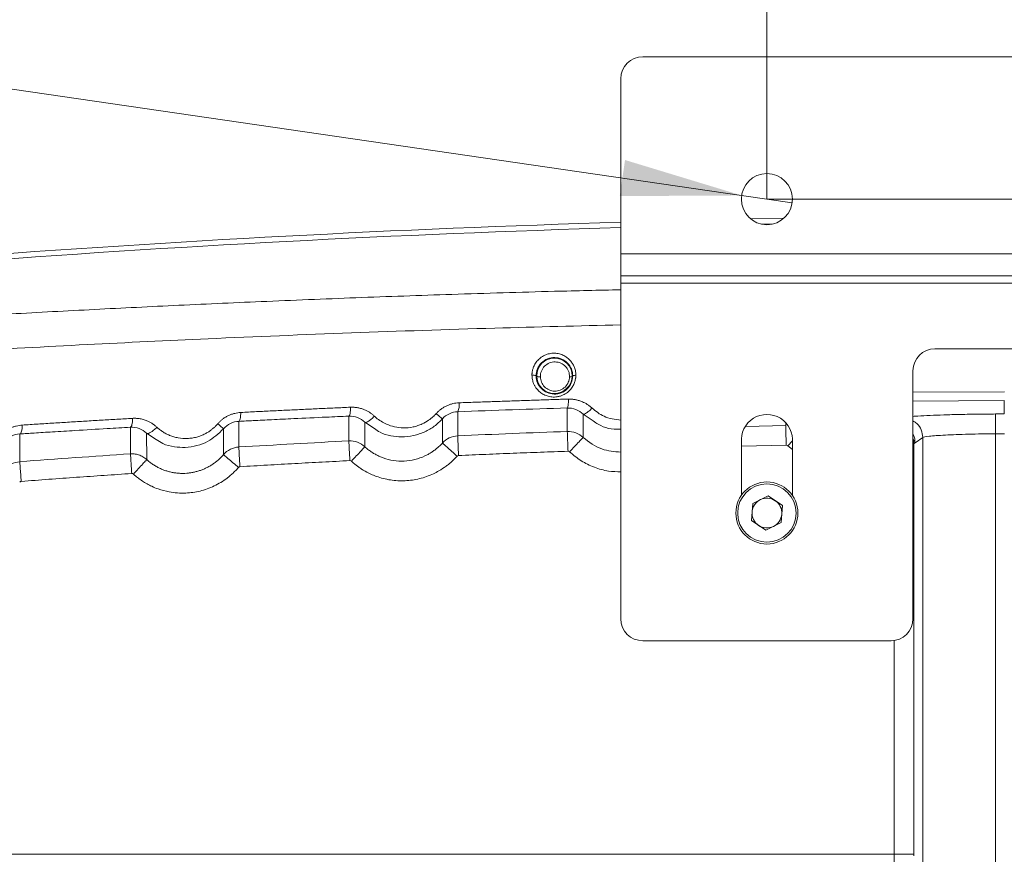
# Model space of a CAD drawing. Header units: millimetres. Extents: x 0 to 594, y 0 to 420.
# Tile 45 of 75: x 87 to 114, y 356 to 378. Entities that reach past the tile are written whole.
import ezdxf

# ---------------------------------------------------------------- set-up
doc = ezdxf.new("R2010")
doc.units = ezdxf.units.MM
doc.styles.add('SLDTEXTSTYLE1', font='TXT', dxfattribs={"width": 0.605})
doc.dimstyles.new('SLDDIMSTYLE1', dxfattribs={"dimtxt": 2.568319, "dimasz": 3.3, "dimexe": 0, "dimexo": 0.0625, "dimgap": 0.64208, "dimtad": 1, "dimdec": 0, "dimlfac": 5, "dimrnd": 1e-09, "dimzin": 12, "dimdsep": 46, "dimtxsty": 'SLDTEXTSTYLE1', "dimsah": 1, "dimcen": 0.09, "dimadec": 0, "dimazin": 3, "dimtfac": 1, "dimtdec": 1, "dimtofl": 0, "dimtmove": 0, "dimatfit": 3, "dimfxl": 0, "dimfrac": 2, "dimtolj": 1, "dimtzin": 12, "dimarcsym": 0})
doc.dimstyles.new('SLDDIMSTYLE3', dxfattribs={"dimtxt": 2.568319, "dimasz": 3.3, "dimexe": 0, "dimexo": 0.0625, "dimgap": 0.64208, "dimtad": 1, "dimdec": 1, "dimlfac": 5, "dimrnd": 1e-09, "dimzin": 12, "dimdsep": 46, "dimtxsty": 'SLDTEXTSTYLE1', "dimsah": 1, "dimcen": 0.09, "dimadec": 0, "dimazin": 3, "dimtfac": 1, "dimtdec": 1, "dimtmove": 0, "dimatfit": 0, "dimfxl": 0, "dimfrac": 2, "dimtolj": 1, "dimtzin": 12, "dimarcsym": 0})
doc.dimstyles.new('SLDDIMSTYLE4', dxfattribs={"dimtxt": 2.568319, "dimasz": 3.3, "dimexe": 0, "dimexo": 0.0625, "dimgap": 0.64208, "dimtad": 1, "dimdec": 1, "dimlfac": 5, "dimrnd": 1e-09, "dimzin": 12, "dimdsep": 46, "dimtxsty": 'SLDTEXTSTYLE1', "dimblk1": 'NONE', "dimsah": 1, "dimcen": 0, "dimadec": 0, "dimazin": 3, "dimtfac": 1, "dimtdec": 1, "dimtmove": 0, "dimatfit": 3, "dimldrblk": 'NONE', "dimfxl": 0, "dimfrac": 2, "dimtolj": 1, "dimtzin": 12, "dimarcsym": 0})

# ---------------------------------------------------------------- blocks, each defined once
blk = doc.blocks.new('_D_7')
at = {"color": 7, "linetype": 'Continuous', "lineweight": 0}
for p, q in [((92.078, 390.271), (91.49, 390.271)), ((91.49, 390.271), (91.49, 386.326)), ((98.448, 390.271), (99.036, 390.271)), ((99.036, 390.271), (99.036, 386.326)), ((107.707, 373.504), (107.707, 386.738)), ((115.707, 369.076), (115.707, 386.738)), ((91.49, 386.326), (92.078, 386.326)), ((99.036, 386.326), (98.448, 386.326)), ((107.707, 385.738), (90.069, 385.738)), ((115.707, 385.738), (107.707, 385.738)), ((115.707, 385.738), (122.107, 385.738))]:
    blk.add_line(p, q, dxfattribs=at)
for points in [[(107.707, 385.738), (104.407, 386.238), (104.407, 385.238)], [(115.707, 385.738), (119.007, 385.238), (119.007, 386.238)]]:
    blk.add_solid(points, dxfattribs=at)
at = {"color": 7, "linetype": 'Continuous', "lineweight": 0, "char_height": 2.6458, "attachment_point": 1, "style": 'SLDTEXTSTYLE1'}
for s, insert in [('40', (93.303, 394.269)), ('1,6', (92.813, 389.737))]:
    blk.add_mtext(s, dxfattribs=dict(at, insert=insert))
blk = doc.blocks.new('_D_8')
at = {"color": 7, "linetype": 'Continuous', "lineweight": 0}
for p, q in [((112.523, 400.354), (111.935, 400.354)), ((111.935, 400.354), (111.935, 396.41)), ((118.892, 400.354), (119.48, 400.354)), ((119.48, 400.354), (119.48, 396.41)), ((107.707, 373.504), (107.707, 396.822)), ((123.707, 373.504), (123.707, 396.822)), ((111.935, 396.41), (112.523, 396.41)), ((119.48, 396.41), (118.892, 396.41)), ((107.707, 395.822), (101.307, 395.822)), ((107.707, 395.822), (123.707, 395.822)), ((123.707, 395.822), (130.107, 395.822))]:
    blk.add_line(p, q, dxfattribs=at)
for points in [[(107.707, 395.822), (104.407, 396.322), (104.407, 395.322)], [(123.707, 395.822), (127.007, 395.322), (127.007, 396.322)]]:
    blk.add_solid(points, dxfattribs=at)
at = {"color": 7, "linetype": 'Continuous', "lineweight": 0, "char_height": 2.6458, "attachment_point": 1, "style": 'SLDTEXTSTYLE1'}
for s, insert in [('80', (113.747, 404.352)), ('3,1', (113.258, 399.82))]:
    blk.add_mtext(s, dxfattribs=dict(at, insert=insert))
blk = doc.blocks.new('_D_9')
at = {"color": 7, "linetype": 'Continuous', "lineweight": 0}
for p, q in [((67.831, 383.86), (67.261, 379.957)), ((68.412, 383.775), (67.831, 383.86)), ((74.715, 382.856), (75.297, 382.771)), ((75.297, 382.771), (74.728, 378.868)), ((67.261, 379.957), (67.843, 379.872)), ((107.015, 373.605), (66.746, 379.478)), ((74.728, 378.868), (74.146, 378.953)), ((107.015, 373.605), (108.4, 373.403))]:
    blk.add_line(p, q, dxfattribs=at)
blk.add_solid([(107.015, 373.605), (103.821, 374.576), (103.677, 373.587)], dxfattribs=at)
at = {"color": 7, "linetype": 'Continuous', "lineweight": 0, "attachment_point": 1, "rotation": 351.7023, "style": 'SLDTEXTSTYLE1'}
for s, insert, char_height in [('%%c', (69.317, 387.684), 2.6458), ('7', (73.025, 387.143), 2.646), ('(2x)', (77.292, 386.521), 2.6458), ('0,3', (69.063, 383.141), 2.6458)]:
    blk.add_mtext(s, dxfattribs=dict(at, insert=insert, char_height=char_height))
blk = doc.blocks.new('_NONE')
blk = doc.blocks.new('_D_15')
at = {"color": 7, "linetype": 'Continuous', "lineweight": 0}
for p, q in [((107.707, 373.504), (185.665, 373.504)), ((184.665, 230.757), (184.665, 373.504)), ((180.133, 306.296), (180.133, 306.884)), ((180.133, 306.884), (184.077, 306.884)), ((184.077, 306.884), (184.077, 306.296)), ((180.133, 297.966), (180.133, 297.378)), ((184.077, 297.378), (184.077, 297.966)), ((180.133, 297.378), (184.077, 297.378)), ((162.794, 230.757), (185.665, 230.757))]:
    blk.add_line(p, q, dxfattribs=at)
for points in [[(184.665, 373.504), (184.165, 370.204), (185.165, 370.204)], [(184.665, 230.757), (185.165, 234.057), (184.165, 234.057)]]:
    blk.add_solid(points, dxfattribs=at)
at = {"color": 7, "linetype": 'Continuous', "lineweight": 0, "char_height": 2.6458, "attachment_point": 1, "rotation": 90, "style": 'SLDTEXTSTYLE1'}
for s, insert in [('28,1', (180.667, 298.701)), ('714', (176.135, 299.191))]:
    blk.add_mtext(s, dxfattribs=dict(at, insert=insert))

msp = doc.modelspace()

# ---------------------------------------------------------------- linework, layer by layer
at = {"color": 7, "linetype": 'Continuous', "lineweight": 15}
for p, q in [((127.107, 377.404), (104.307, 377.404)), ((103.707, 372.004), (103.707, 376.804)), ((107.265, 372.961), (108.171, 372.98)), ((107.887, 372.828), (107.554, 372.821)), ((127.707, 372.004), (103.707, 372.004)), ((103.707, 371.404), (103.707, 372.004)), ((127.707, 371.404), (103.707, 371.404)), ((103.707, 371.204), (103.707, 371.404)), ((127.707, 371.204), (103.707, 371.204)), ((103.707, 362.004), (103.707, 371.204)), ((119.107, 369.404), (112.307, 369.404)), ((111.707, 368.804), (111.707, 362.004)), ((114.209, 367.618), (114.209, 367.986)), ((99.238, 367.681), (99.238, 367.02)), ((102.24, 367.138), (102.24, 367.783)), ((102.673, 366.973), (102.672, 367.614)), ((93.244, 367.416), (93.242, 366.713)), ((96.257, 366.879), (96.256, 367.559)), ((96.695, 366.719), (96.694, 367.393)), ((98.819, 367.484), (98.818, 366.821)), ((87.245, 367.071), (87.243, 366.31)), ((90.275, 366.525), (90.274, 367.255)), ((90.72, 366.369), (90.719, 367.09)), ((92.824, 367.21), (92.823, 366.504)), ((113.972, 367.076), (114.211, 367.077)), ((113.972, 240.9), (113.972, 367.076)), ((107.011, 365.391), (107.011, 366.834)), ((108.404, 366.834), (108.404, 365.391)), ((111.734, 366.8), (111.734, 355.553)), ((111.764, 366.829), (111.975, 366.972)), ((111.975, 240.922), (111.975, 366.972)), ((107.283, 364.698), (107.317, 365.168)), ((107.317, 365.168), (107.74, 365.375)), ((108.131, 365.111), (107.74, 365.375)), ((108.098, 364.64), (108.131, 365.111)), ((107.283, 364.698), (107.674, 364.434)), ((108.098, 364.64), (107.674, 364.434)), ((111.107, 361.404), (104.307, 361.404)), ((111.195, 355.553), (78.707, 355.553))]:
    msp.add_line(p, q, dxfattribs=at)
at = {"color": 8, "linetype": 'Continuous', "lineweight": 15}
for p, q in [((111.707, 368.211), (114.212, 368.228)), ((111.707, 367.969), (114.209, 367.986)), ((102.671, 367.613), (102.948, 367.428)), ((96.694, 367.393), (96.963, 367.215)), ((107.129, 367.277), (108.224, 367.303)), ((108.224, 367.303), (108.224, 367.359)), ((90.719, 367.09), (90.983, 366.922)), ((107.011, 366.733), (108.235, 366.762)), ((108.405, 366.878), (108.277, 366.745)), ((111.734, 366.8), (111.718, 366.8)), ((108.277, 366.745), (108.404, 366.645)), ((111.194, 361.422), (111.195, 355.553))]:
    msp.add_line(p, q, dxfattribs=at)
at = {"color": 7, "linetype": 'Continuous', "lineweight": 15, "flags": 128}
msp.add_lwpolyline([(111.734, 355.553), (111.719, 355.553), (111.685, 355.553), (111.634, 355.553), (111.567, 355.553), (111.486, 355.553), (111.395, 355.553), (111.297, 355.553), (111.195, 355.553)], dxfattribs=at)
at = {"color": 7, "linetype": 'Continuous', "lineweight": 15}
for centre, radius in [((107.707, 373.504), 0.7), ((101.887, 368.663), 0.484), ((107.707, 364.904), 0.85), ((107.707, 364.904), 0.8)]:
    msp.add_circle(centre, radius, dxfattribs=at)
for centre, radius, start, end in [((104.307, 376.804), 0.6, 90, 180), ((115.729, -27.096), 400.147, 91.72163, 96.98266), ((115.707, -27.096), 400, 91.71913, 96.97386), ((112.307, 368.804), 0.6, 90, 180), ((98.871, 367.862), 0.41, 333.6134, 8.5659), ((107.707, 366.904), 0.7, 354.2388, 185.7612), ((107.707, 364.904), 0.408, 115.9737, 175.9737), ((107.707, 364.904), 0.408, 55.9737, 115.9737), ((107.707, 364.904), 0.408, 355.9737, 55.9737), ((107.707, 364.904), 0.408, 175.9737, 235.9737), ((107.707, 364.904), 0.408, 295.9737, 355.9737), ((107.707, 364.904), 0.408, 235.9737, 295.9737), ((104.307, 362.004), 0.6, 180, 270), ((111.107, 362.004), 0.6, 270, 0)]:
    msp.add_arc(centre, radius, start, end, dxfattribs=at)
at = {"color": 8, "linetype": 'Continuous', "lineweight": 15}
for points, knots in [([(68.209, 368.981), (68.644, 369.02), (69.516, 369.098), (70.837, 369.212), (72.167, 369.324), (73.508, 369.434), (74.859, 369.542), (76.281, 369.652), (77.625, 369.752), (78.891, 369.843), (80.013, 369.922), (81.14, 369.998), (82.273, 370.073), (83.411, 370.146), (84.554, 370.216), (85.702, 370.284), (87.23, 370.372), (89.143, 370.475), (91.475, 370.591), (93.909, 370.701), (96.452, 370.804), (99.133, 370.898), (101.552, 370.972), (103.101, 371.008), (103.707, 371.021)], [0, 0, 0, 0, 0.039882, 0.079733, 0.119561, 0.159376, 0.19919, 0.23901, 0.284114, 0.31631, 0.348491, 0.38066, 0.412824, 0.444987, 0.477155, 0.509332, 0.541524, 0.605021, 0.668444, 0.734122, 0.804795, 0.875763, 0.95136, 1, 1, 1, 1]), ([(67.755, 368.015), (68.973, 368.122), (71.373, 368.331), (75.021, 368.62), (78.619, 368.884), (82.163, 369.122), (85.64, 369.334), (89.04, 369.52), (92.587, 369.691), (96.312, 369.842), (100.083, 369.971), (102.555, 370.031), (103.707, 370.06)], [0, 0, 0, 0, 0.109662, 0.216012, 0.319062, 0.418823, 0.515305, 0.608518, 0.698473, 0.80398, 0.90866, 1, 1, 1, 1]), ([(102.917, 367.777), (103.022, 367.692), (103.251, 367.508), (103.547, 367.467), (103.707, 367.445)], [0, 0, 0, 0, 0.457328, 1, 1, 1, 1]), ([(111.707, 367.552), (111.71, 367.552), (111.748, 367.556), (111.892, 367.565), (112.15, 367.579), (112.421, 367.588), (112.549, 367.593)], [0, 0, 0, 0, 0.016302, 0.214315, 0.631827, 1, 1, 1, 1]), ([(111.707, 367.426), (111.745, 367.404), (111.844, 367.347), (111.949, 367.183), (111.966, 367.042), (111.975, 366.972)], [0, 0, 0, 0, 0.232331, 0.616166, 1, 1, 1, 1]), ([(111.707, 367.059), (111.713, 367.051), (111.759, 366.986), (111.762, 366.903), (111.764, 366.829)], [0, 0, 0, 0, 0.112314, 1, 1, 1, 1]), ([(102.673, 366.973), (102.836, 366.849), (103.144, 366.615), (103.528, 366.587), (103.707, 366.573)], [0, 0, 0, 0, 0.532036, 1, 1, 1, 1]), ([(111.707, 366.952), (111.712, 366.941), (111.733, 366.893), (111.734, 366.84), (111.734, 366.8)], [0, 0, 0, 0, 0.233369, 1, 1, 1, 1]), ([(102.302, 366.581), (102.405, 366.494), (102.611, 366.322), (102.977, 366.148), (103.346, 366.042), (103.594, 366.035), (103.707, 366.031)], [0, 0, 0, 0, 0.2607459, 0.5198357, 0.7797163, 1, 1, 1, 1])]:
    msp.add_open_spline(points, degree=3, knots=knots, dxfattribs=at)
at = {"color": 7, "linetype": 'Continuous', "lineweight": 15}
for points, knots in [([(101.272, 368.678), (101.272, 368.69), (101.272, 368.713), (101.275, 368.747), (101.28, 368.781), (101.287, 368.815), (101.295, 368.848), (101.308, 368.889), (101.327, 368.935), (101.355, 368.988), (101.388, 369.039), (101.443, 369.105), (101.528, 369.18), (101.65, 369.245), (101.786, 369.281), (101.923, 369.285), (102.057, 369.259), (102.17, 369.208), (102.253, 369.149), (102.311, 369.094), (102.361, 369.034), (102.409, 368.959), (102.442, 368.879), (102.462, 368.806), (102.472, 368.742), (102.473, 368.7), (102.473, 368.678)], [0, 0, 0, 0, 0.018388, 0.036613, 0.054736, 0.072818, 0.090923, 0.109112, 0.139589, 0.169921, 0.202495, 0.235071, 0.303686, 0.378911, 0.448558, 0.5225, 0.59335, 0.664543, 0.719631, 0.755919, 0.792367, 0.845054, 0.89787, 0.931985, 0.965902, 1, 1, 1, 1]), ([(101.387, 368.66), (101.387, 368.725), (101.399, 368.791), (101.449, 368.914), (101.487, 368.97), (101.582, 369.064), (101.639, 369.102), (101.763, 369.152), (101.829, 369.164), (101.961, 369.162), (102.027, 369.147), (102.146, 369.096), (102.201, 369.058), (102.291, 368.965), (102.327, 368.91), (102.375, 368.79), (102.388, 368.725), (102.387, 368.66)], [0, 0, 0, 0, 0.125, 0.125, 0.25, 0.25, 0.375, 0.375, 0.5, 0.5, 0.625, 0.625, 0.75, 0.75, 0.875, 0.875, 1, 1, 1, 1]), ([(101.502, 368.638), (101.501, 368.691), (101.511, 368.744), (101.551, 368.843), (101.581, 368.889), (101.657, 368.964), (101.702, 368.995), (101.801, 369.035), (101.855, 369.045), (101.961, 369.043), (102.014, 369.031), (102.11, 368.989), (102.154, 368.959), (102.226, 368.883), (102.255, 368.838), (102.293, 368.741), (102.302, 368.688), (102.301, 368.635)], [0, 0, 0, 0, 0.125, 0.125, 0.25, 0.25, 0.375, 0.375, 0.5, 0.5, 0.625, 0.625, 0.75, 0.75, 0.875, 0.875, 1, 1, 1, 1]), ([(101.272, 368.678), (101.285, 368.679), (101.299, 368.679), (101.328, 368.678), (101.342, 368.676), (101.365, 368.672), (101.374, 368.67), (101.385, 368.665), (101.387, 368.662), (101.387, 368.66)], [0, 0, 0, 0, 0.25, 0.25, 0.5, 0.5, 0.75, 0.75, 1, 1, 1, 1]), ([(102.473, 368.678), (102.473, 368.667), (102.473, 368.645), (102.47, 368.612), (102.464, 368.573), (102.454, 368.528), (102.432, 368.459), (102.391, 368.37), (102.316, 368.27), (102.216, 368.183), (102.108, 368.126), (102.02, 368.099), (101.928, 368.082), (101.82, 368.079), (101.687, 368.106), (101.569, 368.159), (101.47, 368.232), (101.399, 368.309), (101.35, 368.383), (101.32, 368.445), (101.298, 368.504), (101.284, 368.559), (101.274, 368.618), (101.273, 368.658), (101.272, 368.678)], [0, 0, 0, 0, 0.018021, 0.035732, 0.053188, 0.080979, 0.109179, 0.168411, 0.235156, 0.304094, 0.375945, 0.425829, 0.449638, 0.523386, 0.595838, 0.665428, 0.731214, 0.792568, 0.834277, 0.876037, 0.90302, 0.935429, 0.967649, 1, 1, 1, 1]), ([(102.387, 368.66), (102.387, 368.595), (102.374, 368.53), (102.323, 368.409), (102.285, 368.353), (102.19, 368.26), (102.134, 368.223), (102.011, 368.174), (101.944, 368.162), (101.813, 368.164), (101.748, 368.178), (101.629, 368.23), (101.576, 368.267), (101.486, 368.358), (101.45, 368.413), (101.401, 368.531), (101.388, 368.595), (101.387, 368.66)], [0, 0, 0, 0, 0.125, 0.125, 0.25, 0.25, 0.375, 0.375, 0.5, 0.5, 0.625, 0.625, 0.75, 0.75, 0.875, 0.875, 1, 1, 1, 1]), ([(101.502, 368.638), (101.49, 368.638), (101.476, 368.638), (101.448, 368.639), (101.434, 368.64), (101.41, 368.643), (101.401, 368.646), (101.39, 368.651), (101.387, 368.653), (101.387, 368.656)], [0, 0, 0, 0, 0.25, 0.25, 0.5, 0.5, 0.75, 0.75, 1, 1, 1, 1]), ([(102.301, 368.635), (102.321, 368.636), (102.344, 368.637), (102.369, 368.642), (102.376, 368.644), (102.385, 368.648), (102.387, 368.65), (102.387, 368.652)], [0, 0, 0, 0, 0.5, 0.5, 0.75, 0.75, 1, 1, 1, 1]), ([(102.473, 368.678), (102.462, 368.678), (102.45, 368.677), (102.428, 368.675), (102.418, 368.674), (102.394, 368.669), (102.387, 368.664), (102.387, 368.66)], [0, 0, 0, 0, 0.25, 0.25, 0.5, 0.5, 1, 1, 1, 1]), ([(102.301, 368.635), (102.3, 368.584), (102.289, 368.532), (102.247, 368.437), (102.217, 368.393), (102.141, 368.32), (102.096, 368.291), (101.999, 368.253), (101.947, 368.243), (101.843, 368.245), (101.792, 368.256), (101.697, 368.297), (101.654, 368.326), (101.582, 368.398), (101.553, 368.441), (101.514, 368.536), (101.503, 368.587), (101.502, 368.638)], [0, 0, 0, 0, 0.125, 0.125, 0.25, 0.25, 0.375, 0.375, 0.5, 0.5, 0.625, 0.625, 0.75, 0.75, 0.875, 0.875, 1, 1, 1, 1]), ([(98.649, 367.629), (98.658, 367.638), (98.674, 367.656), (98.701, 367.682), (98.728, 367.707), (98.756, 367.73), (98.799, 367.763), (98.86, 367.803), (98.94, 367.845), (99.023, 367.878), (99.106, 367.902), (99.191, 367.918), (99.248, 367.921), (99.277, 367.923)], [0, 0, 0, 0, 0.051619, 0.103003, 0.154246, 0.20544, 0.256681, 0.3838, 0.510516, 0.633897, 0.758345, 0.878657, 1, 1, 1, 1]), ([(99.277, 367.923), (99.419, 367.929), (99.704, 367.939), (100.132, 367.954), (100.56, 367.969), (100.988, 367.984), (101.415, 367.998), (101.843, 368.012), (102.128, 368.021), (102.271, 368.025)], [0, 0, 0, 0, 0.143168, 0.286232, 0.429192, 0.572049, 0.714802, 0.857453, 1, 1, 1, 1]), ([(102.24, 367.782), (102.244, 367.783), (102.248, 367.789), (102.256, 367.813), (102.26, 367.831), (102.265, 367.877), (102.268, 367.904), (102.27, 367.963), (102.271, 367.994), (102.271, 368.025)], [0, 0, 0, 0, 0.25, 0.25, 0.5, 0.5, 0.75, 0.75, 1, 1, 1, 1]), ([(102.271, 368.025), (102.284, 368.025), (102.312, 368.026), (102.352, 368.024), (102.393, 368.021), (102.433, 368.015), (102.491, 368.005), (102.565, 367.986), (102.648, 367.955), (102.721, 367.92), (102.788, 367.88), (102.854, 367.833), (102.896, 367.795), (102.917, 367.777)], [0, 0, 0, 0, 0.05682, 0.11352, 0.17022, 0.22704, 0.284101, 0.416777, 0.549938, 0.654982, 0.76035, 0.879968, 1, 1, 1, 1]), ([(92.668, 367.35), (92.676, 367.36), (92.693, 367.379), (92.72, 367.407), (92.748, 367.433), (92.777, 367.458), (92.822, 367.493), (92.883, 367.535), (92.964, 367.577), (93.046, 367.611), (93.129, 367.636), (93.212, 367.652), (93.268, 367.657), (93.296, 367.659)], [0, 0, 0, 0, 0.053119, 0.106007, 0.158771, 0.21152, 0.264363, 0.392715, 0.521002, 0.642182, 0.764523, 0.881713, 1, 1, 1, 1]), ([(93.244, 367.415), (93.252, 367.417), (93.259, 367.425), (93.272, 367.451), (93.277, 367.469), (93.286, 367.508), (93.289, 367.533), (93.294, 367.59), (93.296, 367.624), (93.296, 367.659)], [0, 0, 0, 0, 0.25, 0.25, 0.5, 0.5, 0.75, 0.75, 1, 1, 1, 1]), ([(93.296, 367.659), (93.439, 367.666), (93.726, 367.681), (94.156, 367.702), (94.585, 367.723), (95.015, 367.743), (95.444, 367.763), (95.873, 367.783), (96.158, 367.796), (96.301, 367.802)], [0, 0, 0, 0, 0.1435781, 0.2869154, 0.4300123, 0.5728689, 0.7154856, 0.8578625, 1, 1, 1, 1]), ([(96.256, 367.558), (96.262, 367.56), (96.268, 367.566), (96.28, 367.59), (96.285, 367.608), (96.293, 367.654), (96.297, 367.681), (96.301, 367.74), (96.301, 367.771), (96.301, 367.802)], [0, 0, 0, 0, 0.25, 0.25, 0.5, 0.5, 0.75, 0.75, 1, 1, 1, 1]), ([(96.301, 367.802), (96.315, 367.802), (96.343, 367.803), (96.384, 367.802), (96.425, 367.799), (96.465, 367.794), (96.524, 367.785), (96.6, 367.766), (96.686, 367.735), (96.766, 367.697), (96.836, 367.654), (96.9, 367.608), (96.937, 367.574), (96.956, 367.557)], [0, 0, 0, 0, 0.0567732, 0.1134515, 0.1701552, 0.2270043, 0.2841178, 0.4173417, 0.5511187, 0.6687408, 0.7870097, 0.8933283, 1, 1, 1, 1]), ([(96.956, 367.557), (96.964, 367.55), (96.98, 367.536), (97.038, 367.485), (97.137, 367.413), (97.303, 367.324), (97.509, 367.256), (97.757, 367.227), (97.974, 367.248), (98.143, 367.295), (98.288, 367.352), (98.407, 367.42), (98.501, 367.489), (98.555, 367.534), (98.605, 367.581), (98.634, 367.613), (98.649, 367.629)], [0, 0, 0, 0, 0.017269, 0.034518, 0.124928, 0.215035, 0.338794, 0.472424, 0.611099, 0.680357, 0.749402, 0.854944, 0.893604, 0.931822, 0.96559, 1, 1, 1, 1]), ([(98.819, 367.484), (98.818, 367.484), (98.813, 367.488), (98.8, 367.498), (98.795, 367.502), (98.784, 367.511), (98.779, 367.516), (98.758, 367.534), (98.74, 367.549), (98.699, 367.585), (98.675, 367.607), (98.649, 367.629)], [0, 0, 0, 0, 0.25, 0.25, 0.375, 0.375, 0.5, 0.5, 0.75, 0.75, 1, 1, 1, 1]), ([(98.819, 367.484), (98.872, 367.543), (98.938, 367.592), (99.082, 367.659), (99.16, 367.677), (99.238, 367.68)], [0, 0, 0, 0, 0.5, 0.5, 1, 1, 1, 1]), ([(102.24, 367.781), (102.32, 367.784), (102.4, 367.769), (102.547, 367.712), (102.615, 367.668), (102.672, 367.614)], [0, 0, 0, 0, 0.5, 0.5, 1, 1, 1, 1]), ([(102.672, 367.614), (102.679, 367.608), (102.692, 367.609), (102.725, 367.621), (102.744, 367.632), (102.784, 367.658), (102.807, 367.676), (102.86, 367.72), (102.889, 367.747), (102.917, 367.777)], [0, 0, 0, 0, 0.25, 0.25, 0.5, 0.5, 0.75, 0.75, 1, 1, 1, 1]), ([(112.549, 367.593), (112.567, 367.593), (112.653, 367.597), (112.833, 367.601), (113.141, 367.608), (113.523, 367.614), (113.828, 367.616), (113.97, 367.617)], [0, 0, 0, 0, 0.046769, 0.221038, 0.395454, 0.718451, 1, 1, 1, 1]), ([(113.97, 367.617), (113.986, 367.617), (114.026, 367.617), (114.09, 367.618), (114.153, 367.618), (114.192, 367.618), (114.209, 367.618)], [0, 0, 0, 0, 0.21059, 0.499996, 0.793527, 1, 1, 1, 1]), ([(113.97, 367.615), (113.97, 367.613), (113.97, 367.597), (113.97, 367.541), (113.97, 367.501), (113.971, 367.401), (113.971, 367.342), (113.972, 367.214), (113.972, 367.145), (113.972, 367.076)], [0, 0, 0, 0, 0.25, 0.25, 0.5, 0.5, 0.75, 0.75, 1, 1, 1, 1]), ([(86.681, 366.988), (86.689, 366.998), (86.706, 367.018), (86.733, 367.047), (86.761, 367.075), (86.79, 367.101), (86.835, 367.138), (86.897, 367.182), (86.979, 367.227), (87.062, 367.262), (87.144, 367.288), (87.228, 367.306), (87.283, 367.311), (87.311, 367.314)], [0, 0, 0, 0, 0.053145, 0.106104, 0.158993, 0.21193, 0.265031, 0.394215, 0.523894, 0.644816, 0.76671, 0.882825, 1, 1, 1, 1]), ([(87.245, 367.07), (87.255, 367.072), (87.265, 367.08), (87.281, 367.107), (87.288, 367.124), (87.298, 367.163), (87.303, 367.188), (87.309, 367.245), (87.311, 367.278), (87.311, 367.314)], [0, 0, 0, 0, 0.25, 0.25, 0.5, 0.5, 0.75, 0.75, 1, 1, 1, 1]), ([(87.311, 367.314), (87.455, 367.323), (87.743, 367.341), (88.176, 367.368), (88.608, 367.395), (89.039, 367.422), (89.471, 367.447), (89.902, 367.473), (90.189, 367.49), (90.333, 367.498)], [0, 0, 0, 0, 0.143762, 0.287222, 0.43038, 0.573237, 0.715792, 0.858047, 1, 1, 1, 1]), ([(90.274, 367.254), (90.283, 367.256), (90.291, 367.265), (90.306, 367.291), (90.312, 367.308), (90.321, 367.347), (90.326, 367.372), (90.331, 367.43), (90.333, 367.463), (90.333, 367.498)], [0, 0, 0, 0, 0.25, 0.25, 0.5, 0.5, 0.75, 0.75, 1, 1, 1, 1]), ([(90.333, 367.498), (90.345, 367.499), (90.37, 367.5), (90.407, 367.499), (90.443, 367.498), (90.48, 367.494), (90.541, 367.487), (90.625, 367.469), (90.72, 367.435), (90.805, 367.395), (90.876, 367.353), (90.941, 367.307), (90.979, 367.273), (90.998, 367.256)], [0, 0, 0, 0, 0.0501833, 0.1003486, 0.1505792, 0.200958, 0.2515671, 0.4014549, 0.5523662, 0.6697969, 0.787802, 0.893779, 1, 1, 1, 1]), ([(90.998, 367.256), (91.011, 367.245), (91.035, 367.222), (91.074, 367.191), (91.113, 367.161), (91.171, 367.121), (91.248, 367.076), (91.351, 367.028), (91.462, 366.989), (91.622, 366.951), (91.791, 366.94), (91.962, 366.956), (92.088, 366.982), (92.208, 367.022), (92.312, 367.069), (92.4, 367.119), (92.474, 367.169), (92.543, 367.224), (92.608, 367.284), (92.648, 367.328), (92.668, 367.35)], [0, 0, 0, 0, 0.0272897, 0.0545117, 0.0817125, 0.1089384, 0.169231, 0.2293229, 0.2949518, 0.3603548, 0.4978485, 0.5670082, 0.6358316, 0.7021167, 0.7679358, 0.8149001, 0.8612922, 0.9074064, 0.9535426, 1, 1, 1, 1]), ([(92.824, 367.21), (92.824, 367.211), (92.819, 367.216), (92.805, 367.229), (92.796, 367.237), (92.771, 367.26), (92.755, 367.274), (92.715, 367.309), (92.693, 367.329), (92.668, 367.35)], [0, 0, 0, 0, 0.25, 0.25, 0.5, 0.5, 0.75, 0.75, 1, 1, 1, 1]), ([(92.824, 367.21), (92.877, 367.272), (92.942, 367.322), (93.087, 367.392), (93.165, 367.412), (93.244, 367.415)], [0, 0, 0, 0, 0.5, 0.5, 1, 1, 1, 1]), ([(93.244, 367.415), (93.376, 367.422), (93.675, 367.437), (94.176, 367.462), (94.841, 367.494), (95.546, 367.527), (96.049, 367.549), (96.256, 367.558)], [0, 0, 0, 0, 0.131998, 0.298669, 0.500012, 0.794629, 1, 1, 1, 1]), ([(96.256, 367.558), (96.337, 367.562), (96.418, 367.548), (96.568, 367.491), (96.637, 367.448), (96.694, 367.393)], [0, 0, 0, 0, 0.5, 0.5, 1, 1, 1, 1]), ([(96.694, 367.393), (96.703, 367.386), (96.718, 367.386), (96.754, 367.397), (96.775, 367.408), (96.818, 367.434), (96.843, 367.452), (96.898, 367.499), (96.928, 367.527), (96.956, 367.557)], [0, 0, 0, 0, 0.25, 0.25, 0.5, 0.5, 0.75, 0.75, 1, 1, 1, 1]), ([(96.963, 367.215), (97.011, 367.181), (97.143, 367.084), (97.4, 367.017), (97.711, 366.98), (98.029, 367.013), (98.334, 367.116), (98.604, 367.272), (98.748, 367.414), (98.819, 367.484)], [0, 0, 0, 0, 0.08755, 0.243069, 0.385382, 0.550002, 0.707317, 0.854088, 1, 1, 1, 1]), ([(102.948, 367.428), (102.994, 367.395), (103.201, 367.247), (103.484, 367.183), (103.695, 367.202), (103.707, 367.203)], [0, 0, 0, 0, 0.211437, 0.955569, 1, 1, 1, 1]), ([(108.224, 367.301), (108.224, 367.299), (108.224, 367.285), (108.225, 367.23), (108.226, 367.189), (108.228, 367.084), (108.229, 367.021), (108.232, 366.891), (108.233, 366.824), (108.235, 366.762)], [0, 0, 0, 0, 0.25, 0.25, 0.5, 0.5, 0.75, 0.75, 1, 1, 1, 1]), ([(86.824, 366.854), (86.876, 366.919), (86.942, 366.971), (87.087, 367.045), (87.166, 367.065), (87.245, 367.07)], [0, 0, 0, 0, 0.5, 0.5, 1, 1, 1, 1]), ([(87.245, 367.07), (87.375, 367.078), (87.672, 367.097), (88.176, 367.129), (88.843, 367.17), (89.555, 367.213), (90.062, 367.242), (90.274, 367.254)], [0, 0, 0, 0, 0.129276, 0.295946, 0.50001, 0.791035, 1, 1, 1, 1]), ([(90.274, 367.254), (90.356, 367.259), (90.438, 367.246), (90.59, 367.189), (90.66, 367.145), (90.719, 367.09)], [0, 0, 0, 0, 0.5, 0.5, 1, 1, 1, 1]), ([(90.719, 367.09), (90.73, 367.082), (90.747, 367.081), (90.787, 367.09), (90.809, 367.101), (90.855, 367.128), (90.881, 367.147), (90.939, 367.195), (90.97, 367.224), (90.998, 367.256)], [0, 0, 0, 0, 0.25, 0.25, 0.5, 0.5, 0.75, 0.75, 1, 1, 1, 1]), ([(90.983, 366.922), (91.041, 366.88), (91.189, 366.775), (91.468, 366.713), (91.784, 366.69), (92.094, 366.74), (92.472, 366.88), (92.686, 367.082), (92.824, 367.21)], [0, 0, 0, 0, 0.106738, 0.270658, 0.416592, 0.577677, 0.730064, 1, 1, 1, 1]), ([(102.24, 367.137), (102.319, 367.14), (102.399, 367.126), (102.547, 367.071), (102.615, 367.028), (102.673, 366.974)], [0, 0, 0, 0, 0.5, 0.5, 1, 1, 1, 1]), ([(102.24, 367.137), (102.24, 367.135), (102.241, 367.121), (102.242, 367.066), (102.244, 367.024), (102.248, 366.92), (102.25, 366.857), (102.254, 366.727), (102.257, 366.66), (102.259, 366.597)], [0, 0, 0, 0, 0.25, 0.25, 0.5, 0.5, 0.75, 0.75, 1, 1, 1, 1]), ([(111.975, 366.972), (111.988, 366.983), (112.05, 366.995), (112.262, 367.018), (112.412, 367.029), (112.779, 367.049), (112.996, 367.058), (113.466, 367.07), (113.719, 367.074), (113.972, 367.076)], [0, 0, 0, 0, 0.25, 0.25, 0.5, 0.5, 0.75, 0.75, 1, 1, 1, 1]), ([(96.257, 366.878), (96.337, 366.882), (96.417, 366.87), (96.567, 366.816), (96.636, 366.773), (96.695, 366.719)], [0, 0, 0, 0, 0.5, 0.5, 1, 1, 1, 1]), ([(96.257, 366.878), (96.257, 366.876), (96.258, 366.862), (96.261, 366.807), (96.263, 366.766), (96.268, 366.661), (96.271, 366.598), (96.278, 366.468), (96.282, 366.401), (96.285, 366.339)], [0, 0, 0, 0, 0.25, 0.25, 0.5, 0.5, 0.75, 0.75, 1, 1, 1, 1]), ([(96.695, 366.719), (96.709, 366.707), (96.736, 366.682), (96.779, 366.647), (96.823, 366.613), (96.867, 366.582), (96.913, 366.552), (96.959, 366.525), (97.005, 366.499), (97.052, 366.475), (97.1, 366.453), (97.148, 366.433), (97.271, 366.386), (97.479, 366.333), (97.772, 366.318), (98.065, 366.36), (98.281, 366.436), (98.426, 366.51), (98.508, 366.559), (98.59, 366.614), (98.669, 366.676), (98.746, 366.745), (98.794, 366.795), (98.818, 366.821)], [0, 0, 0, 0, 0.023676, 0.047172, 0.070482, 0.0936, 0.11652, 0.139243, 0.161769, 0.184103, 0.206244, 0.228195, 0.249956, 0.374352, 0.497888, 0.621499, 0.74719, 0.786947, 0.827648, 0.8693, 0.911914, 0.955491, 1, 1, 1, 1]), ([(98.818, 366.821), (98.871, 366.88), (98.936, 366.928), (99.08, 366.996), (99.158, 367.015), (99.238, 367.019)], [0, 0, 0, 0, 0.5, 0.5, 1, 1, 1, 1]), ([(98.819, 366.822), (98.82, 366.821), (98.829, 366.812), (98.87, 366.776), (98.9, 366.748), (98.978, 366.678), (99.025, 366.635), (99.122, 366.547), (99.173, 366.502), (99.219, 366.46)], [0, 0, 0, 0, 0.25, 0.25, 0.5, 0.5, 0.75, 0.75, 1, 1, 1, 1]), ([(99.238, 367.019), (99.238, 367.016), (99.239, 367.003), (99.241, 366.948), (99.243, 366.906), (99.247, 366.802), (99.25, 366.739), (99.256, 366.609), (99.259, 366.542), (99.261, 366.48)], [0, 0, 0, 0, 0.25, 0.25, 0.5, 0.5, 0.75, 0.75, 1, 1, 1, 1]), ([(102.672, 366.975), (102.671, 366.973), (102.662, 366.964), (102.625, 366.924), (102.596, 366.894), (102.525, 366.818), (102.481, 366.772), (102.392, 366.676), (102.345, 366.627), (102.302, 366.581)], [0, 0, 0, 0, 0.25, 0.25, 0.5, 0.5, 0.75, 0.75, 1, 1, 1, 1]), ([(111.734, 366.8), (111.739, 366.807), (111.744, 366.812), (111.754, 366.821), (111.759, 366.825), (111.764, 366.829)], [0, 0, 0, 0, 0.5, 0.5, 1, 1, 1, 1]), ([(90.275, 366.524), (90.282, 366.525), (90.295, 366.526), (90.329, 366.526), (90.378, 366.524), (90.439, 366.514), (90.5, 366.498), (90.56, 366.475), (90.617, 366.446), (90.671, 366.411), (90.704, 366.383), (90.72, 366.369)], [0, 0, 0, 0, 0.041161, 0.082824, 0.210955, 0.340051, 0.470111, 0.601136, 0.733126, 0.866081, 1, 1, 1, 1]), ([(90.275, 366.524), (90.275, 366.522), (90.276, 366.509), (90.28, 366.454), (90.283, 366.412), (90.29, 366.308), (90.294, 366.245), (90.303, 366.115), (90.307, 366.048), (90.311, 365.986)], [0, 0, 0, 0, 0.25, 0.25, 0.5, 0.5, 0.75, 0.75, 1, 1, 1, 1]), ([(90.72, 366.369), (90.734, 366.357), (90.76, 366.333), (90.802, 366.299), (90.845, 366.266), (90.889, 366.236), (90.934, 366.207), (90.979, 366.179), (91.026, 366.154), (91.073, 366.131), (91.121, 366.109), (91.169, 366.089), (91.218, 366.071), (91.267, 366.055), (91.317, 366.04), (91.367, 366.028), (91.417, 366.017), (91.467, 366.008), (91.517, 366), (91.568, 365.995), (91.618, 365.991), (91.668, 365.989), (91.718, 365.989), (91.783, 365.991), (91.863, 365.997), (91.957, 366.01), (92.051, 366.03), (92.145, 366.056), (92.239, 366.089), (92.331, 366.128), (92.421, 366.174), (92.508, 366.227), (92.593, 366.286), (92.674, 366.352), (92.752, 366.425), (92.799, 366.477), (92.823, 366.504)], [0, 0, 0, 0, 0.023034, 0.045991, 0.068864, 0.091648, 0.114338, 0.136933, 0.159436, 0.181847, 0.20417, 0.226405, 0.248553, 0.270615, 0.292593, 0.314486, 0.336297, 0.358025, 0.37967, 0.401232, 0.422712, 0.444107, 0.465418, 0.486644, 0.526715, 0.567275, 0.608325, 0.649864, 0.691888, 0.734396, 0.777394, 0.820891, 0.864894, 0.909417, 0.954463, 1, 1, 1, 1]), ([(92.823, 366.504), (92.875, 366.565), (92.94, 366.615), (93.083, 366.686), (93.162, 366.707), (93.242, 366.712)], [0, 0, 0, 0, 0.5, 0.5, 1, 1, 1, 1]), ([(92.823, 366.504), (92.824, 366.503), (92.834, 366.495), (92.875, 366.459), (92.906, 366.432), (92.986, 366.364), (93.034, 366.323), (93.133, 366.237), (93.185, 366.193), (93.232, 366.152)], [0, 0, 0, 0, 0.25, 0.25, 0.5, 0.5, 0.75, 0.75, 1, 1, 1, 1]), ([(93.242, 366.711), (93.243, 366.709), (93.243, 366.696), (93.247, 366.641), (93.249, 366.599), (93.255, 366.495), (93.259, 366.432), (93.267, 366.302), (93.271, 366.235), (93.274, 366.173)], [0, 0, 0, 0, 0.25, 0.25, 0.5, 0.5, 0.75, 0.75, 1, 1, 1, 1]), ([(96.695, 366.72), (96.694, 366.718), (96.685, 366.709), (96.648, 366.669), (96.62, 366.638), (96.549, 366.561), (96.506, 366.515), (96.417, 366.419), (96.371, 366.369), (96.329, 366.323)], [0, 0, 0, 0, 0.25, 0.25, 0.5, 0.5, 0.75, 0.75, 1, 1, 1, 1]), ([(99.261, 366.48), (99.511, 366.49), (100.011, 366.512), (100.76, 366.541), (101.51, 366.57), (102.009, 366.588), (102.259, 366.597)], [0, 0, 0, 0, 0.250102, 0.500136, 0.750102, 1, 1, 1, 1]), ([(86.821, 366.088), (86.873, 366.152), (86.937, 366.204), (87.082, 366.28), (87.162, 366.303), (87.243, 366.309)], [0, 0, 0, 0, 0.5, 0.5, 1, 1, 1, 1]), ([(87.243, 366.309), (87.243, 366.307), (87.244, 366.294), (87.248, 366.239), (87.252, 366.197), (87.259, 366.093), (87.264, 366.03), (87.274, 365.9), (87.279, 365.833), (87.283, 365.771)], [0, 0, 0, 0, 0.25, 0.25, 0.5, 0.5, 0.75, 0.75, 1, 1, 1, 1]), ([(90.72, 366.369), (90.719, 366.368), (90.71, 366.358), (90.674, 366.318), (90.646, 366.287), (90.575, 366.21), (90.532, 366.163), (90.444, 366.067), (90.398, 366.017), (90.356, 365.97)], [0, 0, 0, 0, 0.25, 0.25, 0.5, 0.5, 0.75, 0.75, 1, 1, 1, 1]), ([(93.274, 366.173), (93.525, 366.187), (94.025, 366.217), (94.777, 366.259), (95.531, 366.3), (96.033, 366.326), (96.285, 366.339)], [0, 0, 0, 0, 0.249391, 0.499188, 0.74939, 1, 1, 1, 1]), ([(96.328, 366.323), (96.338, 366.314), (96.365, 366.29), (96.416, 366.246), (96.483, 366.193), (96.562, 366.136), (96.685, 366.056), (96.835, 365.977), (97.021, 365.902), (97.2, 365.846), (97.397, 365.806), (97.596, 365.786), (97.863, 365.785), (98.197, 365.833), (98.504, 365.942), (98.742, 366.066), (98.885, 366.159), (99, 366.249), (99.085, 366.323), (99.157, 366.393), (99.204, 366.443), (99.219, 366.46)], [0, 0, 0, 0, 0.01234, 0.033348, 0.063027, 0.091598, 0.125074, 0.199502, 0.249295, 0.311717, 0.374027, 0.436211, 0.49838, 0.622863, 0.748121, 0.800124, 0.873411, 0.906533, 0.936164, 0.978671, 1, 1, 1, 1]), ([(87.283, 365.771), (87.536, 365.79), (88.04, 365.827), (88.797, 365.882), (89.554, 365.935), (90.059, 365.969), (90.311, 365.986)], [0, 0, 0, 0, 0.2500433, 0.5000867, 0.7500645, 1, 1, 1, 1]), ([(90.356, 365.97), (90.365, 365.962), (90.394, 365.936), (90.455, 365.885), (90.547, 365.814), (90.643, 365.75), (90.75, 365.689), (90.873, 365.626), (91.071, 365.545), (91.381, 365.462), (91.704, 365.44), (91.988, 365.466), (92.184, 365.504), (92.378, 365.563), (92.57, 365.642), (92.754, 365.741), (92.895, 365.837), (93.004, 365.924), (93.092, 366.002), (93.17, 366.081), (93.217, 366.134), (93.232, 366.152)], [0, 0, 0, 0, 0.011959, 0.036504, 0.07364, 0.119994, 0.144789, 0.188583, 0.248726, 0.344218, 0.48749, 0.548196, 0.609935, 0.673165, 0.737862, 0.803142, 0.868183, 0.897078, 0.933416, 0.977874, 1, 1, 1, 1]), ([(111.195, 355.553), (111.195, 355.541), (111.195, 355.518), (111.195, 355.483), (111.195, 355.449), (111.195, 355.414), (111.195, 355.38), (111.195, 355.345), (111.195, 355.312), (111.195, 355.279), (111.195, 355.247), (111.195, 355.215), (111.196, 355.185), (111.196, 355.156), (111.196, 355.138), (111.196, 355.128)], [0, 0, 0, 0, 0.073206, 0.147035, 0.221494, 0.296584, 0.372297, 0.448626, 0.525561, 0.603096, 0.681232, 0.759981, 0.839355, 0.919359, 1, 1, 1, 1]), ([(111.734, 355.553), (111.734, 355.55), (111.734, 355.545), (111.734, 355.537), (111.734, 355.529), (111.735, 355.519), (111.735, 355.513), (111.735, 355.51)], [0, 0, 0, 0, 0.167121, 0.332902, 0.500194, 0.748717, 1, 1, 1, 1])]:
    msp.add_open_spline(points, degree=3, knots=knots, dxfattribs=at)
for points in [[(99.238, 367.68), (100.236, 367.717), (101.237, 367.751), (102.24, 367.782)], [(99.238, 367.02), (100.238, 367.063), (101.239, 367.103), (102.24, 367.138)], [(93.242, 366.713), (94.247, 366.772), (95.252, 366.828), (96.257, 366.879)], [(108.235, 366.762), (108.25, 366.762), (108.266, 366.756), (108.277, 366.745)], [(87.243, 366.31), (88.254, 366.386), (89.264, 366.458), (90.275, 366.525)], [(102.259, 366.597), (102.275, 366.598), (102.291, 366.592), (102.302, 366.581)], [(96.285, 366.339), (96.301, 366.34), (96.317, 366.334), (96.328, 366.323)], [(99.219, 366.46), (99.23, 366.472), (99.245, 366.479), (99.261, 366.48)], [(90.311, 365.986), (90.327, 365.987), (90.344, 365.981), (90.356, 365.97)], [(93.232, 366.152), (93.243, 366.164), (93.258, 366.172), (93.274, 366.173)], [(87.241, 365.749), (87.252, 365.762), (87.267, 365.77), (87.283, 365.771)]]:
    msp.add_open_spline(points, degree=3, dxfattribs=at)

# ---------------------------------------------------------------- dimensions: what is measured, and where the dimension line sits
at = {"color": 7, "linetype": 'Continuous', "lineweight": 0}
for base, p1, p2, picture, middle in [((123.707, 395.822), (107.707, 373.504), (123.707, 373.504), '_D_8', (115.707, 395.822)), ((107.707, 385.738), (115.707, 369.076), (107.707, 373.504), '_D_7', (95.263, 385.738))]:
    dim = msp.add_linear_dim(base=base, p1=p1, p2=p2, dimstyle='SLDDIMSTYLE3', dxfattribs=at)
    dim.commit()
    dim.dimension.update_dxf_attribs({"geometry": picture, "text_midpoint": middle, "dimtype": 160})
dim = msp.add_diameter_dim_2p(p1=(108.4, 373.403), p2=(107.015, 373.605), text='<> (2x)', dimstyle='SLDDIMSTYLE4', dxfattribs=at)
dim.commit()
dim.dimension.update_dxf_attribs({"geometry": '_D_9', "text_midpoint": (74.111, 378.404), "dimtype": 163})
dim = msp.add_linear_dim(base=(184.665, 373.504), p1=(162.794, 230.757), p2=(107.707, 373.504), angle=90, dimstyle='SLDDIMSTYLE1', dxfattribs=at)
dim.commit()
dim.dimension.update_dxf_attribs({"geometry": '_D_15', "text_midpoint": (184.665, 302.131), "dimtype": 160})

doc.saveas('drawing.dxf')
